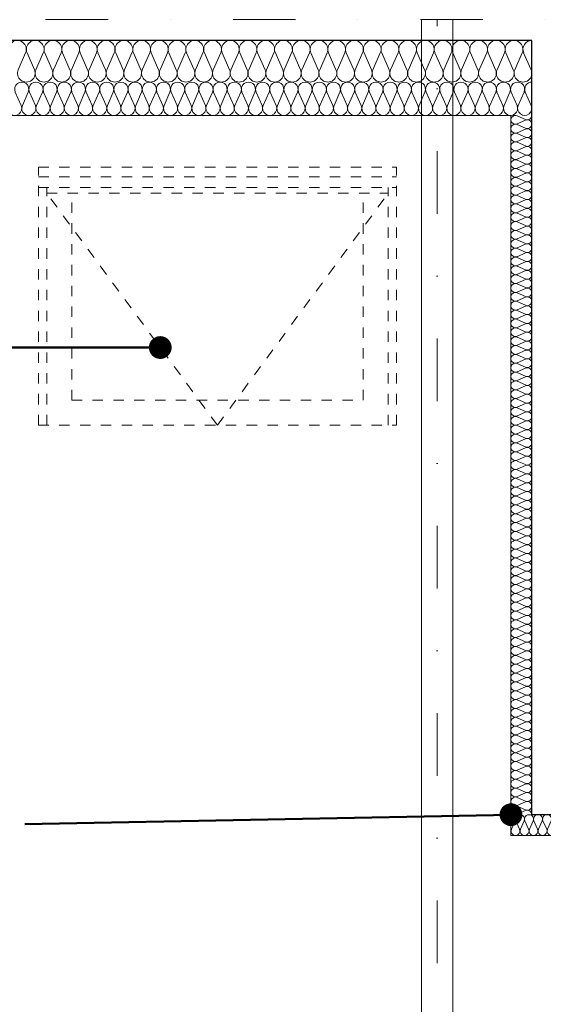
# Model space of a CAD drawing. Extents: x -438200 to -357500, y 15000 to 163871.
# Tile 113 of 148: x -420425 to -419167, y 109770 to 112136. Entities that reach past the tile are written whole.
import ezdxf

# ---------------------------------------------------------------- set-up
doc = ezdxf.new("R2010")
doc.units = 0
doc.header["$MEASUREMENT"] = 0
doc.linetypes.add('Dot & Dashed', pattern=[450, 150, -150, 0, -150])
doc.linetypes.add('Hidden Line', pattern=[50, 25, -25])
doc.layers.get('0').update_dxf_attribs({"color": 252})
for name, color, linetype in [('#podkład', 252, 'Continuous'), ('Arch ocieplenie', 252, 'Continuous'), ('Inwent Izolacje', 252, 'Continuous')]:
    doc.layers.add(name, color=color, linetype=linetype)
for name, color, linetype, lineweight in [('Arch ocieplenie_Nr_Pióra__44', 252, 'Continuous', 13), ('Arch okna_Nr_Pióra__21', 252, 'Continuous', 9), ('Arch opisy_Nr_Pióra__21', 252, 'Continuous', 9), ('Arch wykończenie_Nr_Pióra__3', 252, 'Continuous', 18), ('Inwent Izolacje_Nr_Pióra__44', 252, 'Continuous', 13), ('INWENT KONST. DREWNIANA_Nr_Pióra__2', 252, 'Continuous', 13), ('INWENT KONST. DREWNIANA_Nr_Pióra__21', 252, 'Continuous', 9), ('INWENT.ŚCIANY_Nr_Pióra__1', 252, 'Continuous', 25)]:
    doc.layers.add(name, color=color, linetype=linetype, lineweight=lineweight)
doc.dimstyles.new('GENERATED_STYLE__7', dxfattribs={"dimtxt": 0.18, "dimasz": 109.44, "dimexe": 0.18, "dimexo": 0.0625, "dimgap": 0.09, "dimtad": 0, "dimtih": 1, "dimtoh": 1, "dimdec": 4, "dimzin": 0, "dimdsep": 46, "dimcen": 0.09, "dimadec": 0, "dimazin": 0, "dimtfac": 1, "dimtdec": 4, "dimtmove": 0, "dimatfit": 3, "dimldrblk": 'ARROWHEAD_11', "dimfxl": 1, "dimtolj": 1, "dimtzin": 0, "dimarcsym": 0})

# ---------------------------------------------------------------- blocks, each defined once
blk = doc.blocks.new('Izolacja cieplna 14_225', base_point=(-429844.9, 96852.6))
at = {"layer": 'Arch ocieplenie_Nr_Pióra__44', "linetype": 'Continuous'}
for p, q in [((-420435.5, 96828.8), (-420421.3, 96796.4)), ((-420418.4, 96796.4), (-420404.3, 96828.8)), ((-420401.4, 96828.8), (-420387.3, 96796.4)), ((-420384.4, 96796.4), (-420370.3, 96828.8)), ((-420367.4, 96828.8), (-420353.2, 96796.4)), ((-420350.4, 96796.4), (-420336.2, 96828.8)), ((-420333.4, 96828.8), (-420319.2, 96796.4)), ((-420316.4, 96796.4), (-420302.2, 96828.8)), ((-420299.3, 96828.8), (-420285.2, 96796.4)), ((-420282.3, 96796.4), (-420268.2, 96828.8)), ((-420265.3, 96828.8), (-420251.2, 96796.4)), ((-420248.3, 96796.4), (-420234.2, 96828.8)), ((-420231.3, 96828.8), (-420217.1, 96796.4)), ((-420214.3, 96796.4), (-420200.1, 96828.8)), ((-420197.3, 96828.8), (-420183.1, 96796.4)), ((-420180.3, 96796.4), (-420166.1, 96828.8)), ((-420163.2, 96828.8), (-420149.1, 96796.4)), ((-420146.2, 96796.4), (-420132.1, 96828.8)), ((-420129.2, 96828.8), (-420115.1, 96796.4)), ((-420112.2, 96796.4), (-420098.1, 96828.8)), ((-420095.2, 96828.8), (-420081, 96796.4)), ((-420078.2, 96796.4), (-420064, 96828.8)), ((-420061.2, 96828.8), (-420047, 96796.4)), ((-420044.2, 96796.4), (-420030, 96828.8)), ((-420027.1, 96828.8), (-420013, 96796.4)), ((-420010.1, 96796.4), (-419996, 96828.8)), ((-419993.1, 96828.8), (-419979, 96796.4)), ((-419976.1, 96796.4), (-419962, 96828.8)), ((-419959.1, 96828.8), (-419944.9, 96796.4)), ((-419942.1, 96796.4), (-419927.9, 96828.8)), ((-419925.1, 96828.8), (-419910.9, 96796.4)), ((-419908.1, 96796.4), (-419893.9, 96828.8)), ((-419891, 96828.8), (-419876.9, 96796.4)), ((-419874, 96796.4), (-419859.9, 96828.8)), ((-419857, 96828.8), (-419842.9, 96796.4)), ((-419840, 96796.4), (-419825.8, 96828.8)), ((-419823, 96828.8), (-419808.8, 96796.4)), ((-419806, 96796.4), (-419791.8, 96828.8)), ((-419789, 96828.8), (-419774.8, 96796.4)), ((-419772, 96796.4), (-419757.8, 96828.8)), ((-419754.9, 96828.8), (-419740.8, 96796.4)), ((-419737.9, 96796.4), (-419723.8, 96828.8)), ((-419720.9, 96828.8), (-419706.8, 96796.4)), ((-419703.9, 96796.4), (-419689.7, 96828.8)), ((-419686.9, 96828.8), (-419672.7, 96796.4)), ((-419669.9, 96796.4), (-419655.7, 96828.8)), ((-419652.9, 96828.8), (-419638.7, 96796.4)), ((-419635.9, 96796.4), (-419621.7, 96828.8)), ((-419618.8, 96828.8), (-419604.7, 96796.4)), ((-419601.8, 96796.4), (-419587.7, 96828.8)), ((-419584.8, 96828.8), (-419570.7, 96796.4)), ((-419567.8, 96796.4), (-419553.6, 96828.8)), ((-419550.8, 96828.8), (-419536.6, 96796.4)), ((-419533.8, 96796.4), (-419519.6, 96828.8)), ((-419516.8, 96828.8), (-419502.6, 96796.4)), ((-419499.7, 96796.4), (-419485.6, 96828.8)), ((-419482.7, 96828.8), (-419468.6, 96796.4)), ((-419465.7, 96796.4), (-419451.6, 96828.8)), ((-419448.7, 96828.8), (-419434.6, 96796.4)), ((-419431.7, 96796.4), (-419417.5, 96828.8)), ((-419414.7, 96828.8), (-419400.5, 96796.4)), ((-419397.7, 96796.4), (-419383.5, 96828.8)), ((-419380.7, 96828.8), (-419366.5, 96796.4)), ((-419363.6, 96796.4), (-419349.5, 96828.8)), ((-419346.6, 96828.8), (-419332.5, 96796.4)), ((-419329.6, 96796.4), (-419315.5, 96828.8)), ((-419312.6, 96828.8), (-419298.5, 96796.4)), ((-419295.6, 96796.4), (-419281.4, 96828.8)), ((-419278.6, 96828.8), (-419264.4, 96796.4)), ((-419261.6, 96796.4), (-419247.4, 96828.8)), ((-419244.6, 96828.8), (-419230.4, 96796.4)), ((-419227.5, 96796.4), (-419213.4, 96828.8)), ((-419210.5, 96828.8), (-419196.4, 96796.4))]:
    blk.add_line(p, q, dxfattribs=at)
for centre, start_param, end_param in [((-420419.9, 96835.6), 4.299595, 8.266774), ((-420385.8, 96835.6), 4.299595, 8.266774), ((-420351.8, 96835.6), 4.299595, 8.266774), ((-420317.8, 96835.6), 4.299595, 8.266774), ((-420283.8, 96835.6), 4.299595, 8.266774), ((-420249.7, 96835.6), 4.299595, 8.266774), ((-420215.7, 96835.6), 4.299595, 8.266774), ((-420181.7, 96835.6), 4.299595, 8.266774), ((-420147.7, 96835.6), 4.299595, 8.266774), ((-420113.6, 96835.6), 4.299595, 8.266774), ((-420079.6, 96835.6), 4.299595, 8.266774), ((-420045.6, 96835.6), 4.299595, 8.266774), ((-420011.6, 96835.6), 4.299595, 8.266774), ((-419977.5, 96835.6), 4.299595, 8.266774), ((-419943.5, 96835.6), 4.299595, 8.266774), ((-419909.5, 96835.6), 4.299595, 8.266774), ((-419875.5, 96835.6), 4.299595, 8.266774), ((-419841.4, 96835.6), 4.299595, 8.266774), ((-419807.4, 96835.6), 4.299595, 8.266774), ((-419773.4, 96835.6), 4.299595, 8.266774), ((-419739.4, 96835.6), 4.299595, 8.266774), ((-419705.3, 96835.6), 4.299595, 8.266774), ((-419671.3, 96835.6), 4.299595, 8.266774), ((-419637.3, 96835.6), 4.299595, 8.266774), ((-419603.3, 96835.6), 4.299595, 8.266774), ((-419569.2, 96835.6), 4.299595, 8.266774), ((-419535.2, 96835.6), 4.299595, 8.266774), ((-419501.2, 96835.6), 4.299595, 8.266774), ((-419467.2, 96835.6), 4.299595, 8.266774), ((-419433.1, 96835.6), 4.299595, 8.266774), ((-419399.1, 96835.6), 4.299595, 8.266774), ((-419365.1, 96835.6), 4.299595, 8.266774), ((-419331, 96835.6), 4.299595, 8.266774), ((-419297, 96835.6), 4.299595, 8.266774), ((-419263, 96835.6), 4.299595, 8.266774), ((-419229, 96835.6), 4.299595, 8.266774), ((-419194.9, 96835.6), 6.283185, 8.266774), ((-420436.9, 96789.6), 1.158003, 5.125183), ((-420402.9, 96789.6), 1.158003, 5.125183), ((-420368.8, 96789.6), 1.158003, 5.125183), ((-420334.8, 96789.6), 1.158003, 5.125183), ((-420300.8, 96789.6), 1.158003, 5.125183), ((-420266.8, 96789.6), 1.158003, 5.125183), ((-420232.7, 96789.6), 1.158003, 5.125183), ((-420198.7, 96789.6), 1.158003, 5.125183), ((-420164.7, 96789.6), 1.158003, 5.125183), ((-420130.6, 96789.6), 1.158003, 5.125183), ((-420096.6, 96789.6), 1.158003, 5.125183), ((-420062.6, 96789.6), 1.158003, 5.125183), ((-420028.6, 96789.6), 1.158003, 5.125183), ((-419994.5, 96789.6), 1.158003, 5.125183), ((-419960.5, 96789.6), 1.158003, 5.125183), ((-419926.5, 96789.6), 1.158003, 5.125183), ((-419892.5, 96789.6), 1.158003, 5.125183), ((-419858.4, 96789.6), 1.158003, 5.125183), ((-419824.4, 96789.6), 1.158003, 5.125183), ((-419790.4, 96789.6), 1.158003, 5.125183), ((-419756.4, 96789.6), 1.158003, 5.125183), ((-419722.3, 96789.6), 1.158003, 5.125183), ((-419688.3, 96789.6), 1.158003, 5.125183), ((-419654.3, 96789.6), 1.158003, 5.125183), ((-419620.3, 96789.6), 1.158003, 5.125183), ((-419586.2, 96789.6), 1.158003, 5.125183), ((-419552.2, 96789.6), 1.158003, 5.125183), ((-419518.2, 96789.6), 1.158003, 5.125183), ((-419484.2, 96789.6), 1.158003, 5.125183), ((-419450.1, 96789.6), 1.158003, 5.125183), ((-419416.1, 96789.6), 1.158003, 5.125183), ((-419382.1, 96789.6), 1.158003, 5.125183), ((-419348.1, 96789.6), 1.158003, 5.125183), ((-419314, 96789.6), 1.158003, 5.125183), ((-419280, 96789.6), 1.158003, 5.125183), ((-419246, 96789.6), 1.158003, 5.125183), ((-419212, 96789.6), 1.158003, 5.125183)]:
    blk.add_ellipse(centre, major_axis=(0, 17), ratio=0.999906, start_param=start_param, end_param=end_param, dxfattribs=at)
blk = doc.blocks.new('Izolacja cieplna 14_226', base_point=(-419194.9, 96952.6))
at = {"layer": 'Arch ocieplenie_Nr_Pióra__44', "linetype": 'Continuous'}
for p, q in [((-420410.8, 96922.8), (-420428.6, 96882.4)), ((-420389.5, 96882.4), (-420407.3, 96922.8)), ((-420368.2, 96922.8), (-420386, 96882.4)), ((-420346.9, 96882.4), (-420364.7, 96922.8)), ((-420325.6, 96922.8), (-420343.4, 96882.4)), ((-420304.3, 96882.4), (-420322.1, 96922.8)), ((-420283, 96922.8), (-420300.8, 96882.4)), ((-420261.7, 96882.4), (-420279.5, 96922.8)), ((-420240.4, 96922.8), (-420258.2, 96882.4)), ((-420219.1, 96882.4), (-420236.9, 96922.8)), ((-420197.8, 96922.8), (-420215.6, 96882.4)), ((-420176.5, 96882.4), (-420194.3, 96922.8)), ((-420155.2, 96922.8), (-420173, 96882.4)), ((-420133.9, 96882.4), (-420151.7, 96922.8)), ((-420112.6, 96922.8), (-420130.4, 96882.4)), ((-420091.3, 96882.4), (-420109.1, 96922.8)), ((-420070, 96922.8), (-420087.8, 96882.4)), ((-420048.7, 96882.4), (-420066.5, 96922.8)), ((-420027.4, 96922.8), (-420045.2, 96882.4)), ((-420006.1, 96882.4), (-420023.9, 96922.8)), ((-419984.8, 96922.8), (-420002.6, 96882.4)), ((-419963.5, 96882.4), (-419981.3, 96922.8)), ((-419942.2, 96922.8), (-419960, 96882.4)), ((-419920.9, 96882.4), (-419938.7, 96922.8)), ((-419899.6, 96922.8), (-419917.4, 96882.4)), ((-419878.3, 96882.4), (-419896.1, 96922.8)), ((-419857, 96922.8), (-419874.8, 96882.4)), ((-419835.7, 96882.4), (-419853.5, 96922.8)), ((-419814.4, 96922.8), (-419832.2, 96882.4)), ((-419793.1, 96882.4), (-419810.9, 96922.8)), ((-419771.8, 96922.8), (-419789.6, 96882.4)), ((-419750.5, 96882.4), (-419768.3, 96922.8)), ((-419729.2, 96922.8), (-419747, 96882.4)), ((-419707.9, 96882.4), (-419725.7, 96922.8)), ((-419686.6, 96922.8), (-419704.4, 96882.4)), ((-419665.3, 96882.4), (-419683.1, 96922.8)), ((-419644, 96922.8), (-419661.8, 96882.4)), ((-419622.7, 96882.4), (-419640.5, 96922.8)), ((-419601.4, 96922.8), (-419619.2, 96882.4)), ((-419580.1, 96882.4), (-419597.9, 96922.8)), ((-419558.8, 96922.8), (-419576.6, 96882.4)), ((-419537.5, 96882.4), (-419555.3, 96922.8)), ((-419516.2, 96922.8), (-419534, 96882.4)), ((-419494.9, 96882.4), (-419512.7, 96922.8)), ((-419473.6, 96922.8), (-419491.4, 96882.4)), ((-419452.3, 96882.4), (-419470.1, 96922.8)), ((-419431, 96922.8), (-419448.8, 96882.4)), ((-419409.7, 96882.4), (-419427.5, 96922.8)), ((-419388.4, 96922.8), (-419406.2, 96882.4)), ((-419367.1, 96882.4), (-419384.9, 96922.8)), ((-419345.8, 96922.8), (-419363.6, 96882.4)), ((-419324.5, 96882.4), (-419342.3, 96922.8)), ((-419303.2, 96922.8), (-419321, 96882.4)), ((-419281.9, 96882.4), (-419299.7, 96922.8)), ((-419260.6, 96922.8), (-419278.4, 96882.4)), ((-419239.3, 96882.4), (-419257.1, 96922.8)), ((-419218, 96922.8), (-419235.8, 96882.4)), ((-419196.7, 96882.4), (-419214.5, 96922.8))]:
    blk.add_line(p, q, dxfattribs=at)
for centre, start_param, end_param in [((-420430.3, 96931.3), 2.7288, 6.695979), ((-420387.7, 96931.3), 2.7288, 6.695979), ((-420345.1, 96931.3), 2.7288, 6.695979), ((-420302.5, 96931.3), 2.7288, 6.695979), ((-420259.9, 96931.3), 2.7288, 6.695979), ((-420217.3, 96931.3), 2.7288, 6.695979), ((-420174.7, 96931.3), 2.7288, 6.695979), ((-420132.1, 96931.3), 2.7288, 6.695979), ((-420089.5, 96931.3), 2.7288, 6.695979), ((-420046.9, 96931.3), 2.7288, 6.695979), ((-420004.3, 96931.3), 2.7288, 6.695979), ((-419961.7, 96931.3), 2.7288, 6.695979), ((-419919.1, 96931.3), 2.7288, 6.695979), ((-419876.5, 96931.3), 2.7288, 6.695979), ((-419833.9, 96931.3), 2.7288, 6.695979), ((-419791.3, 96931.3), 2.7288, 6.695979), ((-419748.7, 96931.3), 2.7288, 6.695979), ((-419706.1, 96931.3), 2.7288, 6.695979), ((-419663.5, 96931.3), 2.7288, 6.695979), ((-419620.9, 96931.3), 2.7288, 6.695979), ((-419578.3, 96931.3), 2.7288, 6.695979), ((-419535.7, 96931.3), 2.7288, 6.695979), ((-419493.1, 96931.3), 2.7288, 6.695979), ((-419450.5, 96931.3), 2.7288, 6.695979), ((-419407.9, 96931.3), 2.7288, 6.695979), ((-419365.3, 96931.3), 2.7288, 6.695979), ((-419322.7, 96931.3), 2.7288, 6.695979), ((-419280.1, 96931.3), 2.7288, 6.695979), ((-419237.5, 96931.3), 2.7288, 6.695979), ((-419194.9, 96931.3), 4.712389, 6.695979), ((-420409, 96873.9), 5.870392, 9.837571), ((-420366.4, 96873.9), 5.870392, 9.837571), ((-420323.8, 96873.9), 5.870392, 9.837571), ((-420281.2, 96873.9), 5.870392, 9.837571), ((-420238.6, 96873.9), 5.870392, 9.837571), ((-420196, 96873.9), 5.870392, 9.837571), ((-420153.4, 96873.9), 5.870392, 9.837571), ((-420110.8, 96873.9), 5.870392, 9.837571), ((-420068.2, 96873.9), 5.870392, 9.837571), ((-420025.6, 96873.9), 5.870392, 9.837571), ((-419983, 96873.9), 5.870392, 9.837571), ((-419940.4, 96873.9), 5.870392, 9.837571), ((-419897.8, 96873.9), 5.870392, 9.837571), ((-419855.2, 96873.9), 5.870392, 9.837571), ((-419812.6, 96873.9), 5.870392, 9.837571), ((-419770, 96873.9), 5.870392, 9.837571), ((-419727.4, 96873.9), 5.870392, 9.837571), ((-419684.8, 96873.9), 5.870392, 9.837571), ((-419642.2, 96873.9), 5.870392, 9.837571), ((-419599.6, 96873.9), 5.870392, 9.837571), ((-419557, 96873.9), 5.870392, 9.837571), ((-419514.4, 96873.9), 5.870392, 9.837571), ((-419471.8, 96873.9), 5.870392, 9.837571), ((-419429.2, 96873.9), 5.870392, 9.837571), ((-419386.6, 96873.9), 5.870392, 9.837571), ((-419344, 96873.9), 5.870392, 9.837571), ((-419301.4, 96873.9), 5.870392, 9.837571), ((-419258.8, 96873.9), 5.870392, 9.837571), ((-419216.2, 96873.9), 5.870392, 9.837571)]:
    blk.add_ellipse(centre, major_axis=(-21.3, 0), ratio=0.998489, start_param=start_param, end_param=end_param, dxfattribs=at)
blk = doc.blocks.new('Izolacja cieplna 14_362', base_point=(-419194.9, 95092.6))
at = {"layer": 'Inwent Izolacje_Nr_Pióra__44', "linetype": 'Continuous'}
for p, q in [((-419209.8, 96762.9), (-419230, 96771.7)), ((-419230, 96752.2), (-419209.8, 96761.1)), ((-419209.8, 96741.6), (-419230, 96750.4)), ((-419230, 96731), (-419209.8, 96739.8)), ((-419209.8, 96720.3), (-419230, 96729.2)), ((-419230, 96709.7), (-419209.8, 96718.6)), ((-419209.8, 96699.1), (-419230, 96707.9)), ((-419230, 96688.4), (-419209.8, 96697.3)), ((-419209.8, 96677.8), (-419230, 96686.7)), ((-419230, 96667.2), (-419209.8, 96676)), ((-419209.8, 96656.5), (-419230, 96665.4)), ((-419230, 96645.9), (-419209.8, 96654.8)), ((-419209.8, 96635.3), (-419230, 96644.1)), ((-419230, 96624.6), (-419209.8, 96633.5)), ((-419209.8, 96614), (-419230, 96622.9)), ((-419230, 96603.4), (-419209.8, 96612.2)), ((-419209.8, 96592.7), (-419230, 96601.6)), ((-419230, 96582.1), (-419209.8, 96591)), ((-419209.8, 96571.5), (-419230, 96580.3)), ((-419230, 96560.8), (-419209.8, 96569.7)), ((-419209.8, 96550.2), (-419230, 96559.1)), ((-419230, 96539.6), (-419209.8, 96548.4)), ((-419209.8, 96528.9), (-419230, 96537.8)), ((-419230, 96518.3), (-419209.8, 96527.2)), ((-419209.8, 96507.7), (-419230, 96516.5)), ((-419230, 96497), (-419209.8, 96505.9)), ((-419209.8, 96486.4), (-419230, 96495.3)), ((-419230, 96475.8), (-419209.8, 96484.6)), ((-419209.8, 96465.1), (-419230, 96474)), ((-419230, 96454.5), (-419209.8, 96463.4)), ((-419209.8, 96443.9), (-419230, 96452.7)), ((-419230, 96433.2), (-419209.8, 96442.1)), ((-419209.8, 96422.6), (-419230, 96431.5)), ((-419230, 96412), (-419209.8, 96420.8)), ((-419209.8, 96401.4), (-419230, 96410.2)), ((-419230, 96390.7), (-419209.8, 96399.6)), ((-419209.8, 96380.1), (-419230, 96388.9)), ((-419230, 96369.5), (-419209.8, 96378.3)), ((-419209.8, 96358.8), (-419230, 96367.7)), ((-419230, 96348.2), (-419209.8, 96357)), ((-419209.8, 96337.6), (-419230, 96346.4)), ((-419230, 96326.9), (-419209.8, 96335.8)), ((-419209.8, 96316.3), (-419230, 96325.1)), ((-419230, 96305.7), (-419209.8, 96314.5)), ((-419209.8, 96295), (-419230, 96303.9)), ((-419230, 96284.4), (-419209.8, 96293.2)), ((-419209.8, 96273.8), (-419230, 96282.6)), ((-419230, 96263.1), (-419209.8, 96272)), ((-419209.8, 96252.5), (-419230, 96261.3)), ((-419230, 96241.9), (-419209.8, 96250.7)), ((-419209.8, 96231.2), (-419230, 96240.1)), ((-419230, 96220.6), (-419209.8, 96229.4)), ((-419209.8, 96210), (-419230, 96218.8)), ((-419230, 96199.3), (-419209.8, 96208.2)), ((-419209.8, 96188.7), (-419230, 96197.5)), ((-419230, 96178.1), (-419209.8, 96186.9)), ((-419209.8, 96167.4), (-419230, 96176.3)), ((-419230, 96156.8), (-419209.8, 96165.6)), ((-419209.8, 96146.2), (-419230, 96155)), ((-419230, 96135.5), (-419209.8, 96144.4)), ((-419209.8, 96124.9), (-419230, 96133.7)), ((-419230, 96114.3), (-419209.8, 96123.1)), ((-419209.8, 96103.6), (-419230, 96112.5)), ((-419230, 96093), (-419209.8, 96101.8)), ((-419209.8, 96082.4), (-419230, 96091.2)), ((-419230, 96071.7), (-419209.8, 96080.6)), ((-419209.8, 96061.1), (-419230, 96069.9)), ((-419230, 96050.5), (-419209.8, 96059.3)), ((-419209.8, 96039.8), (-419230, 96048.7)), ((-419230, 96029.2), (-419209.8, 96038)), ((-419209.8, 96018.6), (-419230, 96027.4)), ((-419230, 96007.9), (-419209.8, 96016.8)), ((-419209.8, 95997.3), (-419230, 96006.1)), ((-419230, 95986.7), (-419209.8, 95995.5)), ((-419209.8, 95976), (-419230, 95984.9)), ((-419230, 95965.4), (-419209.8, 95974.2)), ((-419209.8, 95954.8), (-419230, 95963.6)), ((-419230, 95944.1), (-419209.8, 95953)), ((-419209.8, 95933.5), (-419230, 95942.3)), ((-419230, 95922.9), (-419209.8, 95931.7)), ((-419209.8, 95912.2), (-419230, 95921.1)), ((-419230, 95901.6), (-419209.8, 95910.5)), ((-419209.8, 95891), (-419230, 95899.8)), ((-419230, 95880.3), (-419209.8, 95889.2)), ((-419209.8, 95869.7), (-419230, 95878.6)), ((-419230, 95859.1), (-419209.8, 95867.9)), ((-419209.8, 95848.4), (-419230, 95857.3)), ((-419230, 95837.8), (-419209.8, 95846.7)), ((-419209.8, 95827.2), (-419230, 95836)), ((-419230, 95816.5), (-419209.8, 95825.4)), ((-419209.8, 95805.9), (-419230, 95814.8)), ((-419230, 95795.3), (-419209.8, 95804.1)), ((-419209.8, 95784.6), (-419230, 95793.5)), ((-419230, 95774), (-419209.8, 95782.9)), ((-419209.8, 95763.4), (-419230, 95772.2)), ((-419230, 95752.7), (-419209.8, 95761.6)), ((-419209.8, 95742.1), (-419230, 95751)), ((-419230, 95731.5), (-419209.8, 95740.3)), ((-419209.8, 95720.8), (-419230, 95729.7)), ((-419230, 95710.2), (-419209.8, 95719.1)), ((-419209.8, 95699.6), (-419230, 95708.4)), ((-419230, 95688.9), (-419209.8, 95697.8)), ((-419209.8, 95678.3), (-419230, 95687.2)), ((-419230, 95667.7), (-419209.8, 95676.5)), ((-419209.8, 95657), (-419230, 95665.9)), ((-419230, 95646.4), (-419209.8, 95655.3)), ((-419209.8, 95635.8), (-419230, 95644.6)), ((-419230, 95625.1), (-419209.8, 95634)), ((-419209.8, 95614.5), (-419230, 95623.4)), ((-419230, 95603.9), (-419209.8, 95612.7)), ((-419209.8, 95593.3), (-419230, 95602.1)), ((-419230, 95582.6), (-419209.8, 95591.5)), ((-419209.8, 95572), (-419230, 95580.8)), ((-419230, 95561.4), (-419209.8, 95570.2)), ((-419209.8, 95550.7), (-419230, 95559.6)), ((-419230, 95540.1), (-419209.8, 95548.9)), ((-419209.8, 95529.5), (-419230, 95538.3)), ((-419230, 95518.8), (-419209.8, 95527.7)), ((-419209.8, 95508.2), (-419230, 95517)), ((-419230, 95497.6), (-419209.8, 95506.4)), ((-419209.8, 95486.9), (-419230, 95495.8)), ((-419230, 95476.3), (-419209.8, 95485.1)), ((-419209.8, 95465.7), (-419230, 95474.5)), ((-419230, 95455), (-419209.8, 95463.9)), ((-419209.8, 95444.4), (-419230, 95453.2)), ((-419230, 95433.8), (-419209.8, 95442.6)), ((-419209.8, 95423.1), (-419230, 95432)), ((-419230, 95412.5), (-419209.8, 95421.3)), ((-419209.8, 95401.9), (-419230, 95410.7)), ((-419230, 95391.2), (-419209.8, 95400.1)), ((-419209.8, 95380.6), (-419230, 95389.4)), ((-419230, 95370), (-419209.8, 95378.8)), ((-419209.8, 95359.3), (-419230, 95368.2)), ((-419230, 95348.7), (-419209.8, 95357.5)), ((-419209.8, 95338.1), (-419230, 95346.9)), ((-419230, 95327.4), (-419209.8, 95336.3)), ((-419209.8, 95316.8), (-419230, 95325.6)), ((-419230, 95306.2), (-419209.8, 95315)), ((-419209.8, 95295.5), (-419230, 95304.4)), ((-419230, 95284.9), (-419209.8, 95293.7)), ((-419209.8, 95274.3), (-419230, 95283.1)), ((-419230, 95263.6), (-419209.8, 95272.5)), ((-419209.8, 95253), (-419230, 95261.8)), ((-419230, 95242.4), (-419209.8, 95251.2)), ((-419209.8, 95231.7), (-419230, 95240.6)), ((-419230, 95221.1), (-419209.8, 95229.9)), ((-419209.8, 95210.5), (-419230, 95219.3)), ((-419230, 95199.8), (-419209.8, 95208.7)), ((-419209.8, 95189.2), (-419230, 95198)), ((-419230, 95178.6), (-419209.8, 95187.4)), ((-419209.8, 95167.9), (-419230, 95176.8)), ((-419230, 95157.3), (-419209.8, 95166.1)), ((-419209.8, 95146.7), (-419230, 95155.5)), ((-419230, 95136), (-419209.8, 95144.9)), ((-419209.8, 95125.4), (-419230, 95134.2)), ((-419230, 95114.8), (-419209.8, 95123.6)), ((-419209.8, 95104.1), (-419230, 95113)), ((-419230, 95093.5), (-419209.8, 95102.4))]:
    blk.add_line(p, q, dxfattribs=at)
for centre, start_param, end_param in [((-419234.3, 96762), 4.299595, 8.266775), ((-419234.3, 96740.7), 4.299595, 8.266775), ((-419205.6, 96772.6), 1.158004, 3.141593), ((-419205.6, 96751.3), 1.158004, 5.125183), ((-419234.3, 96719.4), 4.299595, 8.266775), ((-419205.6, 96730.1), 1.158004, 5.125183), ((-419234.3, 96698.2), 4.299595, 8.266775), ((-419205.6, 96708.8), 1.158004, 5.125183), ((-419234.3, 96676.9), 4.299595, 8.266775), ((-419205.6, 96687.5), 1.158004, 5.125183), ((-419234.3, 96655.6), 4.299595, 8.266775), ((-419205.6, 96666.3), 1.158004, 5.125183), ((-419205.6, 96645), 1.158004, 5.125183), ((-419234.3, 96634.4), 4.299595, 8.266775), ((-419205.6, 96623.7), 1.158004, 5.125183), ((-419234.3, 96613.1), 4.299595, 8.266775), ((-419205.6, 96602.5), 1.158004, 5.125183), ((-419234.3, 96591.8), 4.299595, 8.266775), ((-419205.6, 96581.2), 1.158004, 5.125183), ((-419234.3, 96570.6), 4.299595, 8.266775), ((-419234.3, 96549.3), 4.299595, 8.266775), ((-419205.6, 96560), 1.158004, 5.125183), ((-419234.3, 96528.1), 4.299595, 8.266775), ((-419205.6, 96538.7), 1.158004, 5.125183), ((-419234.3, 96506.8), 4.299595, 8.266775), ((-419205.6, 96517.4), 1.158004, 5.125183), ((-419234.3, 96485.5), 4.299595, 8.266775), ((-419205.6, 96496.2), 1.158004, 5.125183), ((-419234.3, 96464.3), 4.299595, 8.266775), ((-419205.6, 96474.9), 1.158004, 5.125183), ((-419234.3, 96443), 4.299595, 8.266775), ((-419205.6, 96453.6), 1.158004, 5.125183), ((-419205.6, 96432.4), 1.158004, 5.125183), ((-419234.3, 96421.7), 4.299595, 8.266775), ((-419205.6, 96411.1), 1.158004, 5.125183), ((-419234.3, 96400.5), 4.299595, 8.266775), ((-419205.6, 96389.8), 1.158004, 5.125183), ((-419234.3, 96379.2), 4.299595, 8.266775), ((-419205.6, 96368.6), 1.158004, 5.125183), ((-419234.3, 96357.9), 4.299595, 8.266775), ((-419234.3, 96336.7), 4.299595, 8.266775), ((-419205.6, 96347.3), 1.158004, 5.125183), ((-419234.3, 96315.4), 4.299595, 8.266775), ((-419205.6, 96326), 1.158004, 5.125183), ((-419234.3, 96294.1), 4.299595, 8.266775), ((-419205.6, 96304.8), 1.158004, 5.125183), ((-419234.3, 96272.9), 4.299595, 8.266775), ((-419205.6, 96283.5), 1.158004, 5.125183), ((-419234.3, 96251.6), 4.299595, 8.266775), ((-419205.6, 96262.2), 1.158004, 5.125183), ((-419234.3, 96230.3), 4.299595, 8.266775), ((-419205.6, 96241), 1.158004, 5.125183), ((-419205.6, 96219.7), 1.158004, 5.125183), ((-419234.3, 96209.1), 4.299595, 8.266775), ((-419205.6, 96198.4), 1.158004, 5.125183), ((-419234.3, 96187.8), 4.299595, 8.266775), ((-419205.6, 96177.2), 1.158004, 5.125183), ((-419234.3, 96166.5), 4.299595, 8.266775), ((-419205.6, 96155.9), 1.158004, 5.125183), ((-419234.3, 96145.3), 4.299595, 8.266775), ((-419234.3, 96124), 4.299595, 8.266775), ((-419205.6, 96134.6), 1.158004, 5.125183), ((-419234.3, 96102.7), 4.299595, 8.266775), ((-419205.6, 96113.4), 1.158004, 5.125183), ((-419234.3, 96081.5), 4.299595, 8.266775), ((-419205.6, 96092.1), 1.158004, 5.125183), ((-419234.3, 96060.2), 4.299595, 8.266775), ((-419205.6, 96070.8), 1.158004, 5.125183), ((-419234.3, 96038.9), 4.299595, 8.266775), ((-419205.6, 96049.6), 1.158004, 5.125183), ((-419234.3, 96017.7), 4.299595, 8.266775), ((-419205.6, 96028.3), 1.158004, 5.125183), ((-419205.6, 96007), 1.158004, 5.125183), ((-419234.3, 95996.4), 4.299595, 8.266775), ((-419205.6, 95985.8), 1.158004, 5.125183), ((-419234.3, 95975.1), 4.299595, 8.266775), ((-419205.6, 95964.5), 1.158004, 5.125183), ((-419234.3, 95953.9), 4.299595, 8.266775), ((-419205.6, 95943.2), 1.158004, 5.125183), ((-419234.3, 95932.6), 4.299595, 8.266775), ((-419234.3, 95911.3), 4.299595, 8.266775), ((-419205.6, 95922), 1.158004, 5.125183), ((-419234.3, 95890.1), 4.299595, 8.266775), ((-419205.6, 95900.7), 1.158004, 5.125183), ((-419234.3, 95868.8), 4.299595, 8.266775), ((-419205.6, 95879.4), 1.158004, 5.125183), ((-419234.3, 95847.5), 4.299595, 8.266775), ((-419205.6, 95858.2), 1.158004, 5.125183), ((-419234.3, 95826.3), 4.299595, 8.266775), ((-419205.6, 95836.9), 1.158004, 5.125183), ((-419205.6, 95815.6), 1.158004, 5.125183), ((-419234.3, 95805), 4.299595, 8.266775), ((-419205.6, 95794.4), 1.158004, 5.125183), ((-419234.3, 95783.7), 4.299595, 8.266775), ((-419205.6, 95773.1), 1.158004, 5.125183), ((-419234.3, 95762.5), 4.299595, 8.266775), ((-419205.6, 95751.9), 1.158004, 5.125183), ((-419234.3, 95741.2), 4.299595, 8.266775), ((-419205.6, 95730.6), 1.158004, 5.125183), ((-419234.3, 95720), 4.299595, 8.266775), ((-419234.3, 95698.7), 4.299595, 8.266775), ((-419205.6, 95709.3), 1.158004, 5.125183), ((-419234.3, 95677.4), 4.299595, 8.266775), ((-419205.6, 95688.1), 1.158004, 5.125183), ((-419234.3, 95656.2), 4.299595, 8.266775), ((-419205.6, 95666.8), 1.158004, 5.125183), ((-419234.3, 95634.9), 4.299595, 8.266775), ((-419205.6, 95645.5), 1.158004, 5.125183), ((-419234.3, 95613.6), 4.299595, 8.266775), ((-419205.6, 95624.3), 1.158004, 5.125183), ((-419205.6, 95603), 1.158004, 5.125183), ((-419234.3, 95592.4), 4.299595, 8.266775), ((-419205.6, 95581.7), 1.158004, 5.125183), ((-419234.3, 95571.1), 4.299595, 8.266775), ((-419205.6, 95560.5), 1.158004, 5.125183), ((-419234.3, 95549.8), 4.299595, 8.266775), ((-419205.6, 95539.2), 1.158004, 5.125183), ((-419234.3, 95528.6), 4.299595, 8.266775), ((-419205.6, 95517.9), 1.158004, 5.125183), ((-419234.3, 95507.3), 4.299595, 8.266775), ((-419234.3, 95486), 4.299595, 8.266775), ((-419205.6, 95496.7), 1.158004, 5.125183), ((-419234.3, 95464.8), 4.299595, 8.266775), ((-419205.6, 95475.4), 1.158004, 5.125183), ((-419234.3, 95443.5), 4.299595, 8.266775), ((-419205.6, 95454.1), 1.158004, 5.125183), ((-419234.3, 95422.2), 4.299595, 8.266775), ((-419205.6, 95432.9), 1.158004, 5.125183), ((-419234.3, 95401), 4.299595, 8.266775), ((-419205.6, 95411.6), 1.158004, 5.125183), ((-419205.6, 95390.3), 1.158004, 5.125183), ((-419234.3, 95379.7), 4.299595, 8.266775), ((-419205.6, 95369.1), 1.158004, 5.125183), ((-419234.3, 95358.4), 4.299595, 8.266775), ((-419205.6, 95347.8), 1.158004, 5.125183), ((-419234.3, 95337.2), 4.299595, 8.266775), ((-419205.6, 95326.5), 1.158004, 5.125183), ((-419234.3, 95315.9), 4.299595, 8.266775), ((-419205.6, 95305.3), 1.158004, 5.125183), ((-419234.3, 95294.6), 4.299595, 8.266775), ((-419234.3, 95273.4), 4.299595, 8.266775), ((-419205.6, 95284), 1.158004, 5.125183), ((-419234.3, 95252.1), 4.299595, 8.266775), ((-419205.6, 95262.7), 1.158004, 5.125183), ((-419234.3, 95230.8), 4.299595, 8.266775), ((-419205.6, 95241.5), 1.158004, 5.125183), ((-419234.3, 95209.6), 4.299595, 8.266775), ((-419205.6, 95220.2), 1.158004, 5.125183), ((-419234.3, 95188.3), 4.299595, 8.266775), ((-419205.6, 95198.9), 1.158004, 5.125183), ((-419205.6, 95177.7), 1.158004, 5.125183), ((-419234.3, 95167), 4.299595, 8.266775), ((-419205.6, 95156.4), 1.158004, 5.125183), ((-419234.3, 95145.8), 4.299595, 8.266775), ((-419205.6, 95135.1), 1.158004, 5.125183), ((-419234.3, 95124.5), 4.299595, 8.266775), ((-419205.6, 95113.9), 1.158004, 5.125183), ((-419234.3, 95103.2), 4.299595, 8.266775), ((-419205.6, 95092.6), 3.141593, 5.125182)]:
    blk.add_ellipse(centre, major_axis=(-10.6, 0), ratio=0.999906, start_param=start_param, end_param=end_param, dxfattribs=at)
blk = doc.blocks.new('Izolacja cieplna 14_364', base_point=(-419244.9, 95092.6))
at = {"layer": 'Inwent Izolacje_Nr_Pióra__44', "linetype": 'Continuous'}
for p, q in [((-419244, 95057.5), (-419235, 95077.7)), ((-419233.2, 95077.7), (-419224.2, 95057.5)), ((-419222.4, 95057.5), (-419213.4, 95077.7)), ((-419211.5, 95077.7), (-419202.5, 95057.5)), ((-419200.7, 95057.5), (-419191.7, 95077.7)), ((-419189.9, 95077.7), (-419180.9, 95057.5)), ((-419179, 95057.5), (-419170, 95077.7)), ((-419168.2, 95077.7), (-419159.2, 95057.5)), ((-419157.4, 95057.5), (-419148.4, 95077.7)), ((-419146.5, 95077.7), (-419137.5, 95057.5)), ((-419135.7, 95057.5), (-419126.7, 95077.7)), ((-419124.9, 95077.7), (-419115.9, 95057.5)), ((-419114, 95057.5), (-419105, 95077.7)), ((-419103.2, 95077.7), (-419094.2, 95057.5)), ((-419092.4, 95057.5), (-419083.4, 95077.7)), ((-419081.5, 95077.7), (-419072.5, 95057.5)), ((-419070.7, 95057.5), (-419061.7, 95077.7)), ((-419059.9, 95077.7), (-419050.9, 95057.5)), ((-419049, 95057.5), (-419040, 95077.7)), ((-419038.2, 95077.7), (-419029.2, 95057.5)), ((-419027.4, 95057.5), (-419018.4, 95077.7)), ((-419016.5, 95077.7), (-419007.5, 95057.5)), ((-419005.7, 95057.5), (-418996.7, 95077.7)), ((-418994.9, 95077.7), (-418985.9, 95057.5)), ((-418984, 95057.5), (-418975, 95077.7)), ((-418973.2, 95077.7), (-418964.2, 95057.5)), ((-418962.4, 95057.5), (-418953.4, 95077.7)), ((-418951.5, 95077.7), (-418942.5, 95057.5)), ((-418940.7, 95057.5), (-418931.7, 95077.7)), ((-418929.9, 95077.7), (-418920.9, 95057.5)), ((-418919, 95057.5), (-418910, 95077.7)), ((-418908.2, 95077.7), (-418899.2, 95057.5)), ((-418897.4, 95057.5), (-418888.4, 95077.7)), ((-418886.5, 95077.7), (-418877.5, 95057.5)), ((-418875.7, 95057.5), (-418866.7, 95077.7)), ((-418864.9, 95077.7), (-418855.9, 95057.5)), ((-418854, 95057.5), (-418845, 95077.7)), ((-418843.2, 95077.7), (-418834.2, 95057.5)), ((-418832.4, 95057.5), (-418823.4, 95077.7)), ((-418821.5, 95077.7), (-418812.5, 95057.5)), ((-418810.7, 95057.5), (-418801.7, 95077.7)), ((-418799.9, 95077.7), (-418790.9, 95057.5)), ((-418789, 95057.5), (-418780, 95077.7)), ((-418778.2, 95077.7), (-418769.2, 95057.5)), ((-418767.4, 95057.5), (-418758.4, 95077.7)), ((-418756.5, 95077.7), (-418747.5, 95057.5)), ((-418745.7, 95057.5), (-418736.7, 95077.7)), ((-418734.9, 95077.7), (-418725.9, 95057.5))]:
    blk.add_line(p, q, dxfattribs=at)
for centre, start_param, end_param in [((-419244.9, 95082), 5.870392, 7.853982), ((-419223.3, 95082), 5.870392, 9.837571), ((-419201.6, 95082), 5.870392, 9.837571), ((-419179.9, 95082), 5.870392, 9.837571), ((-419158.3, 95082), 5.870392, 9.837571), ((-419136.6, 95082), 5.870392, 9.837571), ((-419114.9, 95082), 5.870392, 9.837571), ((-419093.3, 95082), 5.870392, 9.837571), ((-419071.6, 95082), 5.870392, 9.837571), ((-419049.9, 95082), 5.870392, 9.837571), ((-419028.3, 95082), 5.870392, 9.837571), ((-419006.6, 95082), 5.870392, 9.837571), ((-418984.9, 95082), 5.870392, 9.837571), ((-418963.3, 95082), 5.870392, 9.837571), ((-418941.6, 95082), 5.870392, 9.837571), ((-418919.9, 95082), 5.870392, 9.837571), ((-418898.3, 95082), 5.870392, 9.837571), ((-418876.6, 95082), 5.870392, 9.837571), ((-418854.9, 95082), 5.870392, 9.837571), ((-418833.3, 95082), 5.870392, 9.837571), ((-418811.6, 95082), 5.870392, 9.837571), ((-418789.9, 95082), 5.870392, 9.837571), ((-418768.3, 95082), 5.870392, 9.837571), ((-418746.6, 95082), 5.870392, 9.837571), ((-418724.9, 95082), 1.570796, 3.554385), ((-419234.1, 95053.2), 2.728799, 6.695979), ((-419212.4, 95053.2), 2.728799, 6.695979), ((-419190.8, 95053.2), 2.728799, 6.695979), ((-419169.1, 95053.2), 2.728799, 6.695979), ((-419147.4, 95053.2), 2.728799, 6.695979), ((-419125.8, 95053.2), 2.728799, 6.695979), ((-419104.1, 95053.2), 2.728799, 6.695979), ((-419082.4, 95053.2), 2.728799, 6.695979), ((-419060.8, 95053.2), 2.728799, 6.695979), ((-419039.1, 95053.2), 2.728799, 6.695979), ((-419017.4, 95053.2), 2.728799, 6.695979), ((-418995.8, 95053.2), 2.728799, 6.695979), ((-418974.1, 95053.2), 2.728799, 6.695979), ((-418952.4, 95053.2), 2.728799, 6.695979), ((-418930.8, 95053.2), 2.728799, 6.695979), ((-418909.1, 95053.2), 2.728799, 6.695979), ((-418887.4, 95053.2), 2.728799, 6.695979), ((-418865.8, 95053.2), 2.728799, 6.695979), ((-418844.1, 95053.2), 2.728799, 6.695979), ((-418822.4, 95053.2), 2.728799, 6.695979), ((-418800.8, 95053.2), 2.728799, 6.695979), ((-418779.1, 95053.2), 2.728799, 6.695979), ((-418757.4, 95053.2), 2.728799, 6.695979), ((-418735.8, 95053.2), 2.728799, 6.695979)]:
    blk.add_ellipse(centre, major_axis=(10.8, 0), ratio=0.981591, start_param=start_param, end_param=end_param, dxfattribs=at)
blk = doc.blocks.new('ARROWHEAD_11')
at = {"color": 0, "linetype": 'Continuous', "lineweight": 0}
blk.add_line((0, 0), (-1, 0), dxfattribs=at)
at = {"color": 0, "linetype": 'Continuous', "lineweight": 0, "const_width": 0.25, "flags": 128}
blk.add_lwpolyline([(-0.125, 0, 1), (0.125, 0, 1)], format="xyb", close=True, dxfattribs=at)
blk = doc.blocks.new('poddasze')
at = {"layer": 'Arch okna_Nr_Pióra__21', "color": 252, "linetype": 'Hidden Line'}
for p, q in [((-420379.9, 80190.8), (-420379.9, 80810.5)), ((-420379.9, 80810.5), (-419519.9, 80810.5)), ((-419519.9, 80190.8), (-419519.9, 80810.5)), ((-420379.9, 80787.5), (-419519.9, 80787.5)), ((-420379.9, 80761.5), (-419519.9, 80761.5)), ((-420359.9, 80190.8), (-420359.9, 80761.5)), ((-419539.9, 80190.8), (-419539.9, 80761.5)), ((-419949.9, 80190.8), (-420359.9, 80748)), ((-420359.9, 80748), (-419539.9, 80748)), ((-420299.9, 80250.8), (-420299.9, 80748)), ((-419949.9, 80190.8), (-419539.9, 80748)), ((-419599.9, 80250.8), (-419599.9, 80748)), ((-420299.9, 80250.8), (-419599.9, 80250.8)), ((-420379.9, 80190.8), (-419519.9, 80190.8))]:
    blk.add_line(p, q, dxfattribs=at)
at = {"layer": 'Arch wykończenie_Nr_Pióra__3', "color": 252, "linetype": 'Continuous'}
for p, q in [((-419244.9, 80935.1), (-429794.9, 80935.1)), ((-419244.9, 79205.1), (-419244.9, 80935.1)), ((-418724.9, 79205.1), (-419244.9, 79205.1))]:
    blk.add_line(p, q, dxfattribs=at)
at = {"layer": 'INWENT KONST. DREWNIANA_Nr_Pióra__2', "color": 252, "linetype": 'Continuous'}
for p, q in [((-419459.9, 77295.1), (-419459.9, 81165.1)), ((-419384.9, 77295.1), (-419384.9, 81165.1))]:
    blk.add_line(p, q, dxfattribs=at)
at = {"layer": 'INWENT KONST. DREWNIANA_Nr_Pióra__21', "color": 252, "linetype": 'Dot & Dashed'}
for p, q in [((-430714.9, 81165.1), (-414324.9, 81165.1)), ((-419422.4, 76648.1), (-419422.4, 81165.1))]:
    blk.add_line(p, q, dxfattribs=at)
at = {"layer": 'INWENT.ŚCIANY_Nr_Pióra__1', "color": 252, "linetype": 'Continuous'}
for p, q in [((-419194.9, 81115.1), (-429844.9, 81115.1)), ((-419194.9, 79255.1), (-419194.9, 81115.1)), ((-418774.9, 79255.1), (-419194.9, 79255.1))]:
    blk.add_line(p, q, dxfattribs=at)
at = {"layer": 'Arch ocieplenie', "color": 252, "linetype": 'Continuous', "lineweight": 13}
for name, p in [('Izolacja cieplna 14_226', (-419194.9, 81115.1)), ('Izolacja cieplna 14_225', (-429844.9, 81015.1))]:
    blk.add_blockref(name, p, dxfattribs=at)
at = {"layer": 'Inwent Izolacje', "color": 252, "linetype": 'Continuous', "lineweight": 13}
for name, p in [('Izolacja cieplna 14_362', (-419194.9, 79255.1)), ('Izolacja cieplna 14_364', (-419244.9, 79255.1))]:
    blk.add_blockref(name, p, dxfattribs=at)
at = {"layer": 'Arch opisy_Nr_Pióra__21', "color": 252, "linetype": 'Continuous', "annotation_type": 0, "has_hookline": 1, "hookline_direction": 1}
for points, text_width in [([(-420087.3, 80377.4), (-421178, 80377)], 1188.6), ([(-419244.9, 79255.1), (-420412.5, 79232.2)], 1112.4)]:
    blk.add_leader(points, dimstyle='GENERATED_STYLE__7', dxfattribs=dict(at, text_width=text_width))

msp = doc.modelspace()

# ---------------------------------------------------------------- block references
at = {"layer": '#podkład', "color": 3, "lineweight": 50}
msp.add_blockref('poddasze', (0, 30970.8), dxfattribs=at)

doc.saveas('drawing.dxf')
